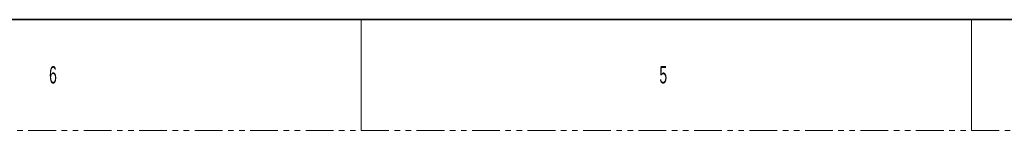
# Model space of a CAD drawing. Header units: millimetres. Extents: x 0 to 1118, y 0 to 864.
# Tile 74 of 256: x 341 to 566, y 0 to 25. Entities that reach past the tile are written whole.
import ezdxf

# ---------------------------------------------------------------- set-up
doc = ezdxf.new("R2010")
doc.units = ezdxf.units.MM
doc.linetypes.add('PHANTOM', pattern=[12.7, 6.35, -1.27, 1.27, -1.27, 1.27, -1.27])
doc.styles.add('SLDTEXTSTYLE1', font='TXT', dxfattribs={"width": 0.6})

msp = doc.modelspace()

# ---------------------------------------------------------------- linework, layer by layer
at = {"color": 7, "linetype": 'Continuous', "lineweight": 35}
msp.add_line((12.7, 25.4), (1104.9, 25.4), dxfattribs=at)
at = {"color": 7, "linetype": 'Continuous', "lineweight": 18}
for p, q in [((419.1, 25.4), (419.1, 0)), ((558.8, 25.4), (558.8, 0))]:
    msp.add_line(p, q, dxfattribs=at)
at = {"color": 7, "linetype": 'PHANTOM', "lineweight": 18}
msp.add_line((0, 0), (1117.6, 0), dxfattribs=at)

# ---------------------------------------------------------------- texts
at = {"color": 7, "linetype": 'Continuous', "lineweight": 0, "char_height": 3.9688, "attachment_point": 1, "style": 'SLDTEXTSTYLE1'}
for s, insert in [('6', (347.6625, 14.7292)), ('5', (487.3625, 14.7292))]:
    msp.add_mtext(s, dxfattribs=dict(at, insert=insert))

doc.saveas('drawing.dxf')
